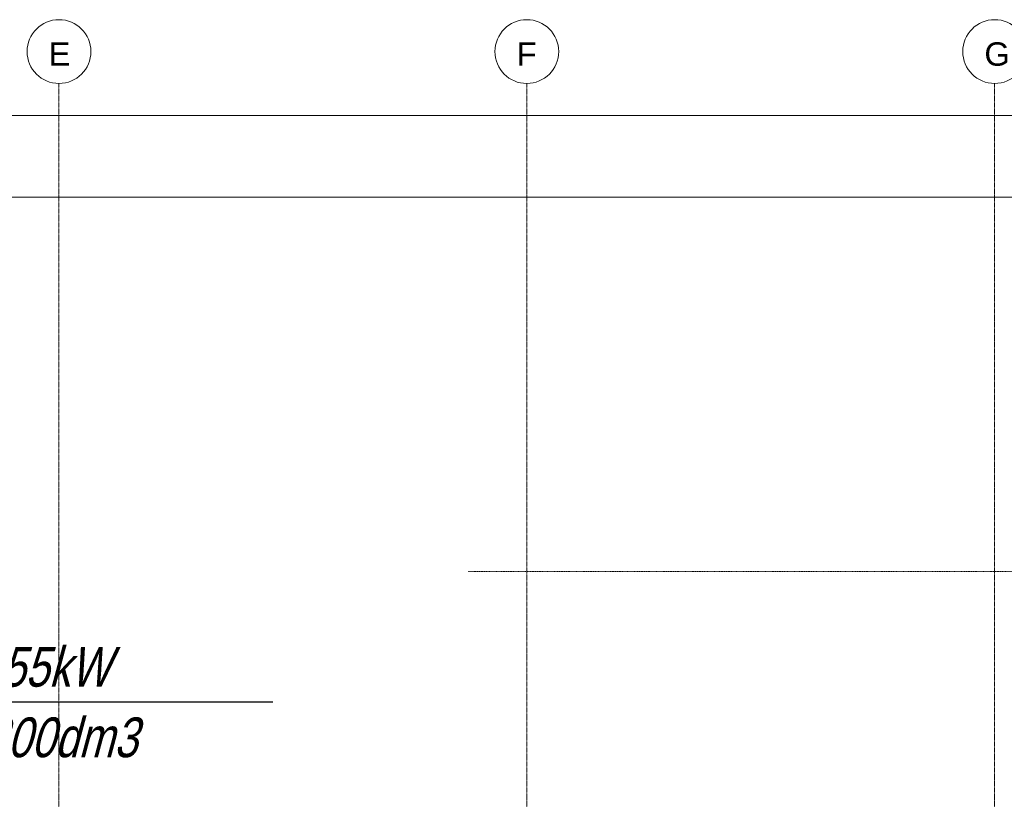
# Model space of a CAD drawing. Header units: millimetres. Extents: x 49908 to 79848, y -11883 to -3092.
# Tile 115 of 222: x 68274 to 68695, y -4209 to -3876. Entities that reach past the tile are written whole.
import ezdxf

# ---------------------------------------------------------------- set-up
doc = ezdxf.new("R2010")
doc.units = ezdxf.units.MM
doc.linetypes.add('0.5_0.5', pattern=[10, 5, -5])
doc.linetypes.add('DASHDOT', pattern=[1, 0.5, -0.25, 0, -0.25])
for name, color, linetype, lineweight in [('A_OSIE', 9, 'DASHDOT', 9), ('A_WIDOK', 9, 'Continuous', 9), ('\x9dciany', 9, 'Continuous', 9)]:
    doc.layers.add(name, color=color, linetype=linetype, lineweight=lineweight)
doc.layers.add('A_WYMIAR', color=9, linetype='Continuous', lineweight=5, transparency=0.2)
doc.layers.add('S_Opis - woda', color=2, linetype='Continuous')
doc.styles.add('Arial', font='arial.ttf')
doc.styles.add('ROMANS', font='romanpl.shx', dxfattribs={"bigfont": 'romanbigpl.shx'})

msp = doc.modelspace()

# ---------------------------------------------------------------- linework, layer by layer
at = {"layer": 'A_OSIE', "ltscale": 0.3, "transparency": 33554559}
for p, q in [((68290.47, -7140.05), (68290.47, -3902.99)), ((68490.47, -7140.05), (68490.47, -3902.99)), ((68690.47, -7140.05), (68690.47, -3902.99))]:
    msp.add_line(p, q, dxfattribs=at)
at = {"layer": 'A_WIDOK', "linetype": '0.5_0.5', "ltscale": 0.02}
msp.add_line((70065.47, -4111.63), (68465.47, -4111.63), dxfattribs=at)
at = {"layer": 'A_WYMIAR'}
for centre in [(68290.47, -3889.36), (68490.47, -3889.36), (68690.47, -3889.36)]:
    msp.add_circle(centre, 13.63, dxfattribs=at)
at = {"layer": 'S_Opis - woda', "color": 3, "ltscale": 0.1}
msp.add_line((68381.89, -4167.53), (68050.62, -4167.53), dxfattribs=at)
at = {"layer": '\x9dciany'}
for p, q in [((69335.47, -3916.63), (67680.47, -3916.63)), ((69300.47, -3951.63), (68180.47, -3951.63))]:
    msp.add_line(p, q, dxfattribs=at)

# ---------------------------------------------------------------- texts
at = {"layer": 'A_WYMIAR', "char_height": 10, "attachment_point": 1, "style": 'Arial'}
for s, insert in [(' G', (68682.22, -3885.41)), (' E', (68282.22, -3885.41)), (' F', (68482.22, -3885.41))]:
    msp.add_mtext_dynamic_manual_height_columns(s, width=473.6977, gutter_width=1.25, heights=[0], dxfattribs=dict(at, insert=insert))
at = {"layer": 'S_Opis - woda', "lineweight": 18, "style": 'ROMANS', "oblique": 15, "width": 0.8}
for s, p in [('kocioł kondensacyjny Qg=55kW', (68054.1, -4160.84)), ('z podgrzewaczem c.w.u. 200dm3', (68054.1, -4190.99))]:
    msp.add_text(s, height=17, dxfattribs=at).set_placement(p)

doc.saveas('drawing.dxf')
